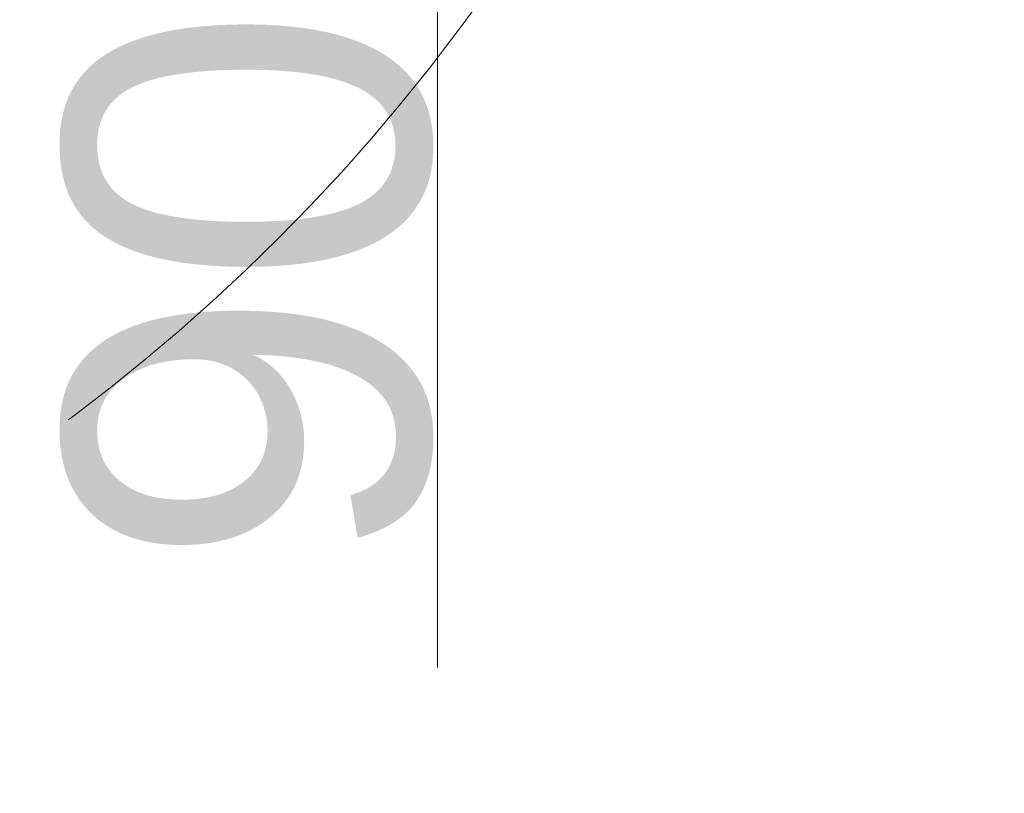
# Model space of a CAD drawing. Header units: centimetres. Extents: x -1737 to 22393, y -8842 to 3838.
# Tile 58 of 167: x 393 to 442, y 1019 to 1058. Entities that reach past the tile are written whole.
import ezdxf

# ---------------------------------------------------------------- set-up
doc = ezdxf.new("R2010")
doc.units = ezdxf.units.CM
doc.linetypes.add('Dash', pattern=[60, 30, -30])
for name, color, linetype, lineweight in [('A-DOOR', 31, 'Continuous', 13), ('A-DOOR-HDLN', 31, 'Continuous', 13), ('A-DOOR-IDEN', 31, 'Continuous', 13)]:
    doc.layers.add(name, color=color, linetype=linetype, lineweight=lineweight)
doc.styles.add('Arial_9', font='arial.ttf', dxfattribs={"height": 18})

# ---------------------------------------------------------------- blocks, each defined once
blk = doc.blocks.new('Schueco_FWS_ADS-75-SimplySmart_inw_Family-02 - FWS SI insert unit 90-2429721-3_piętro I __3_90 m_ - stan projektowany')
at = {"layer": 'A-DOOR-HDLN', "linetype": 'Dash', "lineweight": 9}
blk.add_arc((-74.3, -7.6), 93.95, 270, 0, dxfattribs=at)
blk = doc.blocks.new('etykieta drzwi wymiar i kategoria - Aluprof Curtain Door - etykieta drzwi 1S dół-1350914-3_piętro I __3_90 m_ - stan projektowany')
at = {"layer": 'A-DOOR-IDEN'}
blk.add_line((0, 0), (0, -0.59844), dxfattribs=at)

msp = doc.modelspace()

# ---------------------------------------------------------------- block references
at = {"layer": 'A-DOOR'}
msp.add_blockref('Schueco_FWS_ADS-75-SimplySmart_inw_Family-02 - FWS SI insert unit 90-2429721-3_piętro I __3_90 m_ - stan projektowany', (413.877, 1120.826), dxfattribs=at)
at = {"layer": 'A-DOOR-IDEN', "xscale": 99.99999999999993, "yscale": 99.99999999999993, "zscale": 99.99999999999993}
msp.add_blockref('etykieta drzwi wymiar i kategoria - Aluprof Curtain Door - etykieta drzwi 1S dół-1350914-3_piętro I __3_90 m_ - stan projektowany', (413.877, 1085.364), dxfattribs=at)

# ---------------------------------------------------------------- texts
at = {"layer": 'A-DOOR-IDEN', "insert": (418.598, 1101.022), "char_height": 18, "width": 70.1, "attachment_point": 6, "rotation": 90, "line_spacing_factor": 0.936439, "style": 'Arial_9'}
msp.add_mtext('\\pxqr,t7.05556,14.11111,21.16667,28.22222,35.27778,42.33333,49.38889,56.44444,63.5,70.55556,77.61111,84.66667,91.72222,98.77778,105.83333,112.88889,119.94444,127,134.05556,141.11111,148.16667,155.22222,162.27778,169.33333,176.38889,183.44444,190.5,197.55556,204.61111,211.66667,218.72222,225.77778;{90+50\\P200}', dxfattribs=at)

doc.saveas('drawing.dxf')
